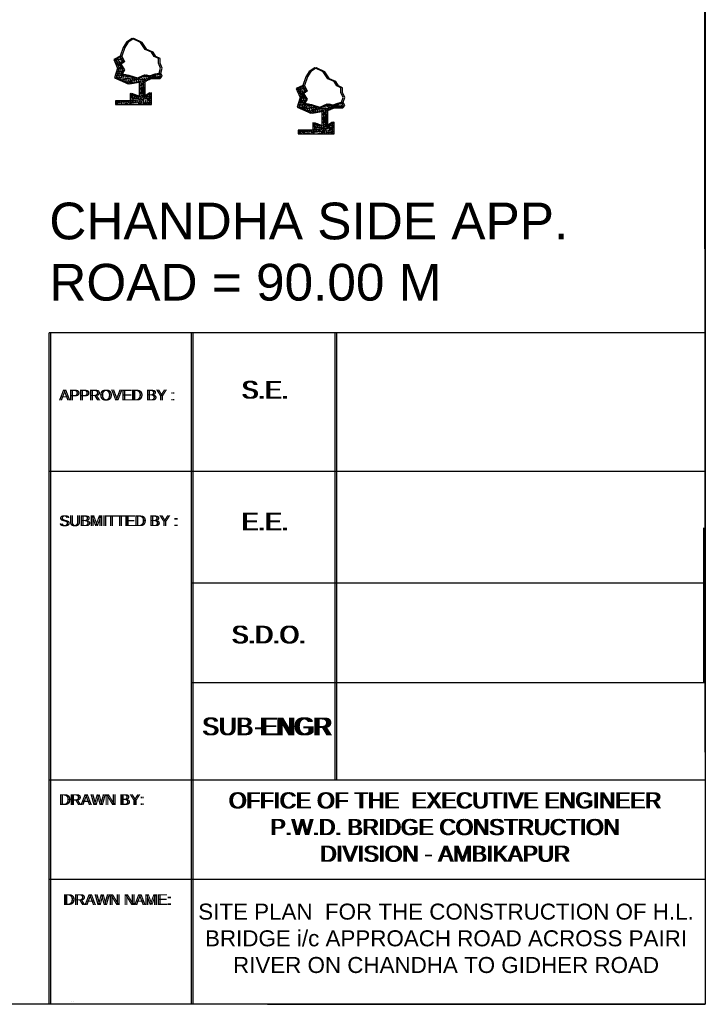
# Model space of a CAD drawing. Header units: inches. Extents: x -1841658761 to 3039153, y 1727 to 2165588347.
# Tile 23 of 41: x 10816 to 10903, y 4379 to 4504. Entities that reach past the tile are written whole.
import ezdxf

# ---------------------------------------------------------------- set-up
doc = ezdxf.new("R2010")
doc.units = ezdxf.units.IN
doc.header["$MEASUREMENT"] = 0
doc.styles.add('ARIAL', font='arial.ttf')
pattern_1 = [(50, (9906.60137, 4324.393), (0.5715667, -0.0500056), [0.05976563, -0.65742187]), (355, (9906.6014, 4324.393), (-0.11056747, 0.5994031), [0.0478125, -0.5259375]), (100.451444, (9906.649, 4324.38883), (0.46099924, 0.5493975), [0.05079297, -0.55872262]), (46.1842, (9906.6014, 4324.5524), (0.85045794, -0.1318982), [0.0896484, -0.9861328]), (96.63564, (9906.67224, 4324.5414), (0.74480874, 0.77625076), [0.0761895, -0.8380844]), (351.18416, (9906.6014, 4324.5524), (0.7448087, 0.77625076), [0.07171875, -0.78890625]), (21, (9906.68106, 4324.51253), (0.4756603, -0.32083693), [0.05976563, -0.65742187]), (326, (9906.68106, 4324.51253), (0.1938919, 0.57785394), [0.0478125, -0.5259375]), (71.451445, (9906.7207, 4324.4858), (0.6695522, 0.257017), [0.05079296, -0.55872262]), (37.5, (9906.60137, 4324.393), (0.009689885, 0.26527479), [0, -0.5195625, 0, -0.53390625, 0, -0.52792969]), (7.5, (9906.60137, 4324.393), (0.20963354, 0.31429683), [0, -0.30440625, 0, -0.507609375, 0, -0.20121094]), (327.5, (9906.42367, 4324.393), (0.425389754, -0.017973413), [0, -0.19921875, 0, -0.6215625, 0, -0.82476562]), (317.5, (9906.34398, 4324.393), (0.46472648, 0.07977116), [0, -0.25898437, 0, -0.41278125, 0, -0.58570312])]
pattern_2 = [(50, (9883.35753, 4328.1195), (0.5715667, -0.0500056), [0.05976563, -0.65742187]), (355, (9883.35753, 4328.1195), (-0.11056747, 0.5994031), [0.0478125, -0.5259375]), (100.451444, (9883.40516, 4328.1153), (0.46099924, 0.5493975), [0.05079297, -0.55872262]), (46.1842, (9883.3575, 4328.27886), (0.85045794, -0.1318982), [0.0896484, -0.9861328]), (96.63564, (9883.4284, 4328.2679), (0.74480874, 0.77625076), [0.0761895, -0.8380844]), (351.18416, (9883.3575, 4328.2789), (0.7448087, 0.77625076), [0.07171875, -0.78890625]), (21, (9883.4372, 4328.239), (0.4756603, -0.32083693), [0.05976563, -0.65742187]), (326, (9883.4372, 4328.239), (0.1938919, 0.57785394), [0.0478125, -0.5259375]), (71.451445, (9883.47686, 4328.2123), (0.6695522, 0.257017), [0.05079296, -0.55872262]), (37.5, (9883.35753, 4328.11948), (0.009689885, 0.26527479), [0, -0.5195625, 0, -0.53390625, 0, -0.52792969]), (7.5, (9883.35753, 4328.11948), (0.20963354, 0.31429683), [0, -0.30440625, 0, -0.507609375, 0, -0.20121094]), (327.5, (9883.17983, 4328.11948), (0.425389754, -0.017973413), [0, -0.19921875, 0, -0.6215625, 0, -0.82476562]), (317.5, (9883.10014, 4328.1195), (0.46472648, 0.07977116), [0, -0.25898437, 0, -0.41278125, 0, -0.58570312])]

msp = doc.modelspace()

# ---------------------------------------------------------------- hatches: boundary and pattern name
at = {"ltscale": 0.02}
h = msp.add_hatch(dxfattribs=at)
h.set_pattern_fill('AR-CONC', color=256, scale=0.079687)
h.set_pattern_definition([(50, (9883.14503, 4328.1195), (0.5715667, -0.0500056), [0.05976563, -0.65742187]), (355, (9883.14503, 4328.1195), (-0.11056747, 0.5994031), [0.0478125, -0.5259375]), (100.451444, (9883.19266, 4328.1153), (0.46099924, 0.5493975), [0.05079297, -0.55872262]), (46.1842, (9883.145, 4328.27886), (0.85045794, -0.1318982), [0.0896484, -0.9861328]), (96.63564, (9883.2159, 4328.2679), (0.74480874, 0.77625076), [0.0761895, -0.8380844]), (351.18416, (9883.145, 4328.2789), (0.7448087, 0.77625076), [0.07171875, -0.78890625]), (21, (9883.2247, 4328.239), (0.4756603, -0.32083693), [0.05976563, -0.65742187]), (326, (9883.2247, 4328.239), (0.1938919, 0.57785394), [0.0478125, -0.5259375]), (71.451445, (9883.26436, 4328.2123), (0.6695522, 0.257017), [0.05079296, -0.55872262]), (37.5, (9883.14503, 4328.11948), (0.009689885, 0.26527479), [0, -0.5195625, 0, -0.53390625, 0, -0.52792969]), (7.5, (9883.14503, 4328.11948), (0.20963354, 0.31429683), [0, -0.30440625, 0, -0.507609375, 0, -0.20121094]), (327.5, (9882.96733, 4328.11948), (0.425389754, -0.017973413), [0, -0.19921875, 0, -0.6215625, 0, -0.82476562]), (317.5, (9882.88764, 4328.1195), (0.46472648, 0.07977116), [0, -0.25898437, 0, -0.41278125, 0, -0.58570312])])
h.paths.add_polyline_path([(10828.69038, 4497.18027), (10828.96127, 4497.66772), (10828.5188, 4498.38084), (10828.97932, 4498.68775), (10828.63593, 4499.4017), (10827.80849, 4499.0111), (10828.29116, 4497.88525), (10827.92342, 4496.64451), (10829.67021, 4495.90926), (10831.04771, 4496.15686), (10831.04771, 4494.24486), (10829.92901, 4494.67776), (10829.92901, 4493.7398), (10828.05246, 4493.7398), (10828.05246, 4493.27083), (10832.41903, 4493.27083), (10832.41903, 4494.74992), (10831.58903, 4494.24486), (10831.58903, 4496.22901), (10832.42797, 4496.56771), (10833.5195, 4496.56771), (10833.77896, 4496.87604), (10833.57941, 4497.27501), (10833.10751, 4497.16236), (10832.36311, 4496.91733), (10831.7458, 4497.06253), (10830.73813, 4496.61785), (10829.53917, 4496.99071)])
h = msp.add_hatch(dxfattribs=at)
h.set_pattern_fill('AR-CONC', color=256, scale=0.079687)
h.set_pattern_definition(pattern_2)
h.paths.add_polyline_path([(10828.90288, 4497.18027), (10829.17377, 4497.66772), (10828.7313, 4498.38084), (10829.19182, 4498.68775), (10828.84843, 4499.4017), (10828.02099, 4499.0111), (10828.50366, 4497.88525), (10828.13592, 4496.64451), (10829.88271, 4495.90926), (10831.26021, 4496.15686), (10831.26021, 4494.24486), (10830.14151, 4494.67776), (10830.14151, 4493.7398), (10828.26496, 4493.7398), (10828.26496, 4493.27083), (10832.63153, 4493.27083), (10832.63153, 4494.74992), (10831.80153, 4494.24486), (10831.80153, 4496.22901), (10832.64047, 4496.56771), (10833.732, 4496.56771), (10833.99146, 4496.87604), (10833.79191, 4497.27501), (10833.32001, 4497.16236), (10832.57561, 4496.91733), (10831.9583, 4497.06253), (10830.95063, 4496.61785), (10829.75167, 4496.99071)])
h = msp.add_hatch(dxfattribs=at)
h.set_pattern_fill('AR-CONC', color=256, scale=0.079687)
h.set_pattern_definition(pattern_2)
h.paths.add_polyline_path([(10828.90288, 4497.18027), (10829.17377, 4497.66772), (10828.7313, 4498.38084), (10829.19182, 4498.68775), (10828.84843, 4499.4017), (10828.02099, 4499.0111), (10828.50366, 4497.88525), (10828.13592, 4496.64451), (10829.88271, 4495.90926), (10831.26021, 4496.15686), (10831.26021, 4494.24486), (10830.14151, 4494.67776), (10830.14151, 4493.7398), (10828.26496, 4493.7398), (10828.26496, 4493.27083), (10832.63153, 4493.27083), (10832.63153, 4494.74992), (10831.80153, 4494.24486), (10831.80153, 4496.22901), (10832.64047, 4496.56771), (10833.732, 4496.56771), (10833.99146, 4496.87604), (10833.79191, 4497.27501), (10833.32001, 4497.16236), (10832.57561, 4496.91733), (10831.9583, 4497.06253), (10830.95063, 4496.61785), (10829.75167, 4496.99071)])
h = msp.add_hatch(dxfattribs=at)
h.set_pattern_fill('AR-CONC', color=256, scale=0.079687)
h.set_pattern_definition([(50, (9906.38887, 4324.393), (0.5715667, -0.0500056), [0.05976563, -0.65742187]), (355, (9906.3889, 4324.393), (-0.11056747, 0.5994031), [0.0478125, -0.5259375]), (100.451444, (9906.4365, 4324.38883), (0.46099924, 0.5493975), [0.05079297, -0.55872262]), (46.1842, (9906.3889, 4324.5524), (0.85045794, -0.1318982), [0.0896484, -0.9861328]), (96.63564, (9906.45974, 4324.5414), (0.74480874, 0.77625076), [0.0761895, -0.8380844]), (351.18416, (9906.3889, 4324.5524), (0.7448087, 0.77625076), [0.07171875, -0.78890625]), (21, (9906.46856, 4324.51253), (0.4756603, -0.32083693), [0.05976563, -0.65742187]), (326, (9906.46856, 4324.51253), (0.1938919, 0.57785394), [0.0478125, -0.5259375]), (71.451445, (9906.5082, 4324.4858), (0.6695522, 0.257017), [0.05079296, -0.55872262]), (37.5, (9906.38887, 4324.393), (0.009689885, 0.26527479), [0, -0.5195625, 0, -0.53390625, 0, -0.52792969]), (7.5, (9906.38887, 4324.393), (0.20963354, 0.31429683), [0, -0.30440625, 0, -0.507609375, 0, -0.20121094]), (327.5, (9906.21117, 4324.393), (0.425389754, -0.017973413), [0, -0.19921875, 0, -0.6215625, 0, -0.82476562]), (317.5, (9906.13148, 4324.393), (0.46472648, 0.07977116), [0, -0.25898437, 0, -0.41278125, 0, -0.58570312])])
h.paths.add_polyline_path([(10851.93421, 4493.45378), (10852.20511, 4493.94123), (10851.76264, 4494.65435), (10852.22316, 4494.96127), (10851.87977, 4495.67522), (10851.05233, 4495.28461), (10851.535, 4494.15876), (10851.16726, 4492.91803), (10852.91405, 4492.18278), (10854.29155, 4492.43037), (10854.29155, 4490.51837), (10853.17285, 4490.95128), (10853.17285, 4490.01332), (10851.2963, 4490.01332), (10851.2963, 4489.54434), (10855.66287, 4489.54434), (10855.66287, 4491.02343), (10854.83287, 4490.51837), (10854.83287, 4492.50252), (10855.67181, 4492.84122), (10856.76333, 4492.84122), (10857.0228, 4493.14956), (10856.82325, 4493.54852), (10856.35135, 4493.43587), (10855.60695, 4493.19085), (10854.98963, 4493.33605), (10853.98197, 4492.89137), (10852.78301, 4493.26422)])
h = msp.add_hatch(dxfattribs=at)
h.set_pattern_fill('AR-CONC', color=256, scale=0.079687)
h.set_pattern_definition(pattern_1)
h.paths.add_polyline_path([(10852.14671, 4493.45378), (10852.41761, 4493.94123), (10851.97514, 4494.65435), (10852.43566, 4494.96127), (10852.09227, 4495.67522), (10851.26483, 4495.28461), (10851.7475, 4494.15876), (10851.37976, 4492.91803), (10853.12655, 4492.18278), (10854.50405, 4492.43037), (10854.50405, 4490.51837), (10853.38535, 4490.95128), (10853.38535, 4490.01332), (10851.5088, 4490.01332), (10851.5088, 4489.54434), (10855.87537, 4489.54434), (10855.87537, 4491.02343), (10855.04537, 4490.51837), (10855.04537, 4492.50252), (10855.88431, 4492.84122), (10856.97583, 4492.84122), (10857.2353, 4493.14956), (10857.03575, 4493.54852), (10856.56385, 4493.43587), (10855.81945, 4493.19085), (10855.20213, 4493.33605), (10854.19447, 4492.89137), (10852.99551, 4493.26422)])
h = msp.add_hatch(dxfattribs=at)
h.set_pattern_fill('AR-CONC', color=256, scale=0.079687)
h.set_pattern_definition(pattern_1)
h.paths.add_polyline_path([(10852.14671, 4493.45378), (10852.41761, 4493.94123), (10851.97514, 4494.65435), (10852.43566, 4494.96127), (10852.09227, 4495.67522), (10851.26483, 4495.28461), (10851.7475, 4494.15876), (10851.37976, 4492.91803), (10853.12655, 4492.18278), (10854.50405, 4492.43037), (10854.50405, 4490.51837), (10853.38535, 4490.95128), (10853.38535, 4490.01332), (10851.5088, 4490.01332), (10851.5088, 4489.54434), (10855.87537, 4489.54434), (10855.87537, 4491.02343), (10855.04537, 4490.51837), (10855.04537, 4492.50252), (10855.88431, 4492.84122), (10856.97583, 4492.84122), (10857.2353, 4493.14956), (10857.03575, 4493.54852), (10856.56385, 4493.43587), (10855.81945, 4493.19085), (10855.20213, 4493.33605), (10854.19447, 4492.89137), (10852.99551, 4493.26422)])

# ---------------------------------------------------------------- linework, layer by layer
for p, q in [((10902.89181, 4619.39741), (10903.10431, 4378.75709)), ((10903.10431, 4619.39741), (10903.10431, 4378.75709)), ((10903.10431, 4619.39741), (10903.10431, 4378.75709)), ((10829.44038, 4501.19387), (10829.02666, 4500.52755)), ((10829.65288, 4501.19387), (10829.23916, 4500.52755)), ((10829.65288, 4501.19387), (10829.23916, 4500.52755)), ((10830.15289, 4501.6534), (10829.44038, 4501.19387)), ((10830.36539, 4501.6534), (10829.65288, 4501.19387)), ((10830.36539, 4501.6534), (10829.65288, 4501.19387)), ((10831.23315, 4501.1709), (10830.15289, 4501.6534)), ((10831.44565, 4501.1709), (10830.36539, 4501.6534)), ((10831.44565, 4501.1709), (10830.36539, 4501.6534)), ((10831.80776, 4500.25183), (10831.23315, 4501.1709)), ((10832.02026, 4500.25183), (10831.44565, 4501.1709)), ((10832.02026, 4500.25183), (10831.44565, 4501.1709)), ((10829.02666, 4500.52755), (10828.63593, 4499.4017)), ((10829.23916, 4500.52755), (10828.84843, 4499.4017)), ((10829.23916, 4500.52755), (10828.84843, 4499.4017)), ((10832.61221, 4499.90719), (10831.80776, 4500.25183)), ((10832.82471, 4499.90719), (10832.02026, 4500.25183)), ((10832.82471, 4499.90719), (10832.02026, 4500.25183)), ((10832.98085, 4499.3896), (10832.61221, 4499.90719)), ((10833.19335, 4499.3896), (10832.82471, 4499.90719)), ((10833.19335, 4499.3896), (10832.82471, 4499.90719)), ((10828.63593, 4499.4017), (10827.80849, 4499.0111)), ((10827.80849, 4499.0111), (10828.29116, 4497.88525)), ((10828.84843, 4499.4017), (10828.02099, 4499.0111)), ((10828.84843, 4499.4017), (10828.02099, 4499.0111)), ((10828.02099, 4499.0111), (10828.50366, 4497.88525)), ((10828.02099, 4499.0111), (10828.50366, 4497.88525)), ((10828.97932, 4498.68775), (10828.5188, 4498.38084)), ((10828.5188, 4498.38084), (10828.96127, 4497.66772)), ((10828.63593, 4499.4017), (10828.97932, 4498.68775)), ((10829.19182, 4498.68775), (10828.7313, 4498.38084)), ((10829.19182, 4498.68775), (10828.7313, 4498.38084)), ((10828.7313, 4498.38084), (10829.17377, 4497.66772)), ((10828.7313, 4498.38084), (10829.17377, 4497.66772)), ((10828.84843, 4499.4017), (10829.19182, 4498.68775)), ((10828.84843, 4499.4017), (10829.19182, 4498.68775)), ((10833.49555, 4499.10234), (10832.98085, 4499.3896)), ((10833.70805, 4499.10234), (10833.19335, 4499.3896)), ((10833.70805, 4499.10234), (10833.19335, 4499.3896)), ((10833.49555, 4498.50823), (10833.49555, 4499.10234)), ((10833.77896, 4497.87345), (10833.49555, 4498.50823)), ((10833.70805, 4498.50823), (10833.70805, 4499.10234)), ((10833.70805, 4498.50823), (10833.70805, 4499.10234)), ((10833.99146, 4497.87345), (10833.70805, 4498.50823)), ((10833.99146, 4497.87345), (10833.70805, 4498.50823)), ((10828.29116, 4497.88525), (10827.92342, 4496.64451)), ((10828.50366, 4497.88525), (10828.13592, 4496.64451)), ((10828.50366, 4497.88525), (10828.13592, 4496.64451)), ((10828.96127, 4497.66772), (10828.69038, 4497.18027)), ((10828.69038, 4497.18027), (10829.53917, 4496.99071)), ((10829.17377, 4497.66772), (10828.90288, 4497.18027)), ((10829.17377, 4497.66772), (10828.90288, 4497.18027)), ((10828.90288, 4497.18027), (10829.75167, 4496.99071)), ((10828.90288, 4497.18027), (10829.75167, 4496.99071)), ((10832.36311, 4496.91733), (10833.10751, 4497.16236)), ((10832.57561, 4496.91733), (10833.32001, 4497.16236)), ((10832.57561, 4496.91733), (10833.32001, 4497.16236)), ((10833.10751, 4497.16236), (10833.57941, 4497.27501)), ((10833.32001, 4497.16236), (10833.79191, 4497.27501)), ((10833.32001, 4497.16236), (10833.79191, 4497.27501)), ((10833.57941, 4497.27501), (10833.77896, 4497.87345)), ((10833.77896, 4496.87604), (10833.57941, 4497.27501)), ((10833.79191, 4497.27501), (10833.99146, 4497.87345)), ((10833.79191, 4497.27501), (10833.99146, 4497.87345)), ((10833.99146, 4496.87604), (10833.79191, 4497.27501)), ((10833.99146, 4496.87604), (10833.79191, 4497.27501)), ((10852.68422, 4497.46738), (10852.2705, 4496.80107)), ((10852.89672, 4497.46738), (10852.483, 4496.80107)), ((10852.89672, 4497.46738), (10852.483, 4496.80107)), ((10853.39673, 4497.92692), (10852.68422, 4497.46738)), ((10853.60923, 4497.92692), (10852.89672, 4497.46738)), ((10853.60923, 4497.92692), (10852.89672, 4497.46738)), ((10854.47699, 4497.44441), (10853.39673, 4497.92692)), ((10854.68949, 4497.44441), (10853.60923, 4497.92692)), ((10854.68949, 4497.44441), (10853.60923, 4497.92692)), ((10855.05159, 4496.52534), (10854.47699, 4497.44441)), ((10855.26409, 4496.52534), (10854.68949, 4497.44441)), ((10855.26409, 4496.52534), (10854.68949, 4497.44441)), ((10827.92342, 4496.64451), (10829.67021, 4495.90926)), ((10828.13592, 4496.64451), (10829.88271, 4495.90926)), ((10828.13592, 4496.64451), (10829.88271, 4495.90926)), ((10829.53917, 4496.99071), (10830.73813, 4496.61785)), ((10829.67021, 4495.90926), (10831.04771, 4496.15686)), ((10829.75167, 4496.99071), (10830.95063, 4496.61785)), ((10829.75167, 4496.99071), (10830.95063, 4496.61785)), ((10829.88271, 4495.90926), (10831.26021, 4496.15686)), ((10829.88271, 4495.90926), (10831.26021, 4496.15686)), ((10830.73813, 4496.61785), (10831.7458, 4497.06253)), ((10830.95063, 4496.61785), (10831.9583, 4497.06253)), ((10830.95063, 4496.61785), (10831.9583, 4497.06253)), ((10831.04771, 4496.15686), (10831.04771, 4494.24486)), ((10831.26021, 4496.15686), (10831.26021, 4494.24486)), ((10831.26021, 4496.15686), (10831.26021, 4494.24486)), ((10831.58903, 4496.22901), (10832.42797, 4496.56771)), ((10831.58903, 4494.24486), (10831.58903, 4496.22901)), ((10831.7458, 4497.06253), (10832.36311, 4496.91733)), ((10831.80153, 4496.22901), (10832.64047, 4496.56771)), ((10831.80153, 4496.22901), (10832.64047, 4496.56771)), ((10831.80153, 4494.24486), (10831.80153, 4496.22901)), ((10831.80153, 4494.24486), (10831.80153, 4496.22901)), ((10831.9583, 4497.06253), (10832.57561, 4496.91733)), ((10831.9583, 4497.06253), (10832.57561, 4496.91733)), ((10832.42797, 4496.56771), (10833.5195, 4496.56771)), ((10832.64047, 4496.56771), (10833.732, 4496.56771)), ((10832.64047, 4496.56771), (10833.732, 4496.56771)), ((10833.5195, 4496.56771), (10833.77896, 4496.87604)), ((10833.732, 4496.56771), (10833.99146, 4496.87604)), ((10833.732, 4496.56771), (10833.99146, 4496.87604)), ((10852.2705, 4496.80107), (10851.87977, 4495.67522)), ((10852.483, 4496.80107), (10852.09227, 4495.67522)), ((10852.483, 4496.80107), (10852.09227, 4495.67522)), ((10855.85605, 4496.1807), (10855.05159, 4496.52534)), ((10856.06855, 4496.1807), (10855.26409, 4496.52534)), ((10856.06855, 4496.1807), (10855.26409, 4496.52534)), ((10856.22469, 4495.66312), (10855.85605, 4496.1807)), ((10856.43719, 4495.66312), (10856.06855, 4496.1807)), ((10856.43719, 4495.66312), (10856.06855, 4496.1807)), ((10831.04771, 4494.24486), (10829.92901, 4494.67776)), ((10829.92901, 4494.67776), (10829.92901, 4493.7398)), ((10831.26021, 4494.24486), (10830.14151, 4494.67776)), ((10830.14151, 4494.67776), (10830.14151, 4493.7398)), ((10831.26021, 4494.24486), (10830.14151, 4494.67776)), ((10830.14151, 4494.67776), (10830.14151, 4493.7398)), ((10832.41903, 4494.74992), (10831.58903, 4494.24486)), ((10832.63153, 4494.74992), (10831.80153, 4494.24486)), ((10832.63153, 4494.74992), (10831.80153, 4494.24486)), ((10832.41903, 4493.27083), (10832.41903, 4494.74992)), ((10832.63153, 4493.27083), (10832.63153, 4494.74992)), ((10832.63153, 4493.27083), (10832.63153, 4494.74992)), ((10851.87977, 4495.67522), (10851.05233, 4495.28461)), ((10851.05233, 4495.28461), (10851.535, 4494.15876)), ((10852.09227, 4495.67522), (10851.26483, 4495.28461)), ((10852.09227, 4495.67522), (10851.26483, 4495.28461)), ((10851.26483, 4495.28461), (10851.7475, 4494.15876)), ((10851.26483, 4495.28461), (10851.7475, 4494.15876)), ((10852.22316, 4494.96127), (10851.76264, 4494.65435)), ((10851.76264, 4494.65435), (10852.20511, 4493.94123)), ((10851.87977, 4495.67522), (10852.22316, 4494.96127)), ((10852.43566, 4494.96127), (10851.97514, 4494.65435)), ((10852.43566, 4494.96127), (10851.97514, 4494.65435)), ((10851.97514, 4494.65435), (10852.41761, 4493.94123)), ((10851.97514, 4494.65435), (10852.41761, 4493.94123)), ((10852.09227, 4495.67522), (10852.43566, 4494.96127)), ((10852.09227, 4495.67522), (10852.43566, 4494.96127)), ((10856.73939, 4495.37586), (10856.22469, 4495.66312)), ((10856.95189, 4495.37586), (10856.43719, 4495.66312)), ((10856.95189, 4495.37586), (10856.43719, 4495.66312)), ((10856.73939, 4494.78174), (10856.73939, 4495.37586)), ((10857.0228, 4494.14697), (10856.73939, 4494.78174)), ((10856.95189, 4494.78174), (10856.95189, 4495.37586)), ((10856.95189, 4494.78174), (10856.95189, 4495.37586)), ((10857.2353, 4494.14697), (10856.95189, 4494.78174)), ((10857.2353, 4494.14697), (10856.95189, 4494.78174)), ((10829.92901, 4493.7398), (10828.05246, 4493.7398)), ((10828.05246, 4493.7398), (10828.05246, 4493.27083)), ((10830.14151, 4493.7398), (10828.26496, 4493.7398)), ((10828.26496, 4493.7398), (10828.26496, 4493.27083)), ((10830.14151, 4493.7398), (10828.26496, 4493.7398)), ((10828.26496, 4493.7398), (10828.26496, 4493.27083)), ((10851.535, 4494.15876), (10851.16726, 4492.91803)), ((10851.7475, 4494.15876), (10851.37976, 4492.91803)), ((10851.7475, 4494.15876), (10851.37976, 4492.91803)), ((10852.20511, 4493.94123), (10851.93421, 4493.45378)), ((10851.93421, 4493.45378), (10852.78301, 4493.26422)), ((10852.41761, 4493.94123), (10852.14671, 4493.45378)), ((10852.41761, 4493.94123), (10852.14671, 4493.45378)), ((10852.14671, 4493.45378), (10852.99551, 4493.26422)), ((10852.14671, 4493.45378), (10852.99551, 4493.26422)), ((10855.60695, 4493.19085), (10856.35135, 4493.43587)), ((10855.81945, 4493.19085), (10856.56385, 4493.43587)), ((10855.81945, 4493.19085), (10856.56385, 4493.43587)), ((10856.35135, 4493.43587), (10856.82325, 4493.54852)), ((10856.56385, 4493.43587), (10857.03575, 4493.54852)), ((10856.56385, 4493.43587), (10857.03575, 4493.54852)), ((10856.82325, 4493.54852), (10857.0228, 4494.14697)), ((10857.0228, 4493.14956), (10856.82325, 4493.54852)), ((10857.03575, 4493.54852), (10857.2353, 4494.14697)), ((10857.03575, 4493.54852), (10857.2353, 4494.14697)), ((10857.2353, 4493.14956), (10857.03575, 4493.54852)), ((10857.2353, 4493.14956), (10857.03575, 4493.54852)), ((10828.05246, 4493.27083), (10832.41903, 4493.27083)), ((10828.26496, 4493.27083), (10832.63153, 4493.27083)), ((10828.26496, 4493.27083), (10832.63153, 4493.27083)), ((10851.16726, 4492.91803), (10852.91405, 4492.18278)), ((10851.37976, 4492.91803), (10853.12655, 4492.18278)), ((10851.37976, 4492.91803), (10853.12655, 4492.18278)), ((10852.78301, 4493.26422), (10853.98197, 4492.89137)), ((10852.91405, 4492.18278), (10854.29155, 4492.43037)), ((10852.99551, 4493.26422), (10854.19447, 4492.89137)), ((10852.99551, 4493.26422), (10854.19447, 4492.89137)), ((10853.12655, 4492.18278), (10854.50405, 4492.43037)), ((10853.12655, 4492.18278), (10854.50405, 4492.43037)), ((10853.98197, 4492.89137), (10854.98963, 4493.33605)), ((10854.19447, 4492.89137), (10855.20213, 4493.33605)), ((10854.19447, 4492.89137), (10855.20213, 4493.33605)), ((10854.29155, 4492.43037), (10854.29155, 4490.51837)), ((10854.50405, 4492.43037), (10854.50405, 4490.51837)), ((10854.50405, 4492.43037), (10854.50405, 4490.51837)), ((10854.83287, 4492.50252), (10855.67181, 4492.84122)), ((10854.83287, 4490.51837), (10854.83287, 4492.50252)), ((10854.98963, 4493.33605), (10855.60695, 4493.19085)), ((10855.04537, 4492.50252), (10855.88431, 4492.84122)), ((10855.04537, 4492.50252), (10855.88431, 4492.84122)), ((10855.04537, 4490.51837), (10855.04537, 4492.50252)), ((10855.04537, 4490.51837), (10855.04537, 4492.50252)), ((10855.20213, 4493.33605), (10855.81945, 4493.19085)), ((10855.20213, 4493.33605), (10855.81945, 4493.19085)), ((10855.67181, 4492.84122), (10856.76333, 4492.84122)), ((10855.88431, 4492.84122), (10856.97583, 4492.84122)), ((10855.88431, 4492.84122), (10856.97583, 4492.84122)), ((10856.76333, 4492.84122), (10857.0228, 4493.14956)), ((10856.97583, 4492.84122), (10857.2353, 4493.14956)), ((10856.97583, 4492.84122), (10857.2353, 4493.14956)), ((10854.29155, 4490.51837), (10853.17285, 4490.95128)), ((10853.17285, 4490.95128), (10853.17285, 4490.01332)), ((10854.50405, 4490.51837), (10853.38535, 4490.95128)), ((10853.38535, 4490.95128), (10853.38535, 4490.01332)), ((10854.50405, 4490.51837), (10853.38535, 4490.95128)), ((10853.38535, 4490.95128), (10853.38535, 4490.01332)), ((10855.66287, 4491.02343), (10854.83287, 4490.51837)), ((10855.87537, 4491.02343), (10855.04537, 4490.51837)), ((10855.87537, 4491.02343), (10855.04537, 4490.51837)), ((10855.66287, 4489.54434), (10855.66287, 4491.02343)), ((10855.87537, 4489.54434), (10855.87537, 4491.02343)), ((10855.87537, 4489.54434), (10855.87537, 4491.02343)), ((10853.17285, 4490.01332), (10851.2963, 4490.01332)), ((10851.2963, 4490.01332), (10851.2963, 4489.54434)), ((10853.38535, 4490.01332), (10851.5088, 4490.01332)), ((10851.5088, 4490.01332), (10851.5088, 4489.54434)), ((10853.38535, 4490.01332), (10851.5088, 4490.01332)), ((10851.5088, 4490.01332), (10851.5088, 4489.54434)), ((10851.2963, 4489.54434), (10855.66287, 4489.54434)), ((10851.5088, 4489.54434), (10855.87537, 4489.54434)), ((10851.5088, 4489.54434), (10855.87537, 4489.54434)), ((10819.61691, 4378.75709), (10819.61691, 4464.2157)), ((10819.82941, 4378.75709), (10819.82941, 4464.2157)), ((10819.82941, 4378.75709), (10819.82941, 4464.2157)), ((10837.72241, 4378.75709), (10837.72241, 4464.2157)), ((10837.93491, 4378.75709), (10837.93491, 4464.2157)), ((10837.93491, 4378.75709), (10837.93491, 4464.2157)), ((10856.0068, 4407.33464), (10856.0068, 4464.2157)), ((10856.2193, 4407.33464), (10856.2193, 4464.2157)), ((10856.2193, 4407.33464), (10856.2193, 4464.2157)), ((10902.89181, 4439.39594), (10902.89181, 4419.67522)), ((10903.10431, 4439.39594), (10903.10431, 4419.67522)), ((10903.10431, 4439.39594), (10903.10431, 4419.67522)), ((10819.61691, 4407.33464), (10902.89181, 4407.33464)), ((10819.82941, 4407.33464), (10903.10431, 4407.33464)), ((10819.82941, 4407.33464), (10903.10431, 4407.33464)), ((10902.89181, 4378.75709), (10546.34989, 4378.75709)), ((10903.10431, 4378.75709), (10546.56239, 4378.75709)), ((10903.10431, 4378.75709), (10546.56239, 4378.75709))]:
    msp.add_line(p, q, dxfattribs=at)
at = {"color": 0}
for p, q in [((10902.89181, 4464.2157), (10819.61691, 4464.2157)), ((10903.10431, 4464.2157), (10819.82941, 4464.2157)), ((10903.10431, 4464.2157), (10819.82941, 4464.2157)), ((10902.89181, 4446.57612), (10819.61691, 4446.57612)), ((10903.10431, 4446.57612), (10819.82941, 4446.57612)), ((10903.10431, 4446.57612), (10819.82941, 4446.57612)), ((10902.89181, 4432.35391), (10837.72241, 4432.35391)), ((10903.10431, 4432.35391), (10837.93491, 4432.35391)), ((10903.10431, 4432.35391), (10837.93491, 4432.35391)), ((10902.89181, 4419.67522), (10837.72241, 4419.67522)), ((10903.10431, 4419.67522), (10837.93491, 4419.67522)), ((10903.10431, 4419.67522), (10837.93491, 4419.67522)), ((10902.89181, 4394.65207), (10819.61691, 4394.65207)), ((10903.10431, 4394.65207), (10819.82941, 4394.65207)), ((10903.10431, 4394.65207), (10819.82941, 4394.65207)), ((10847.37521, 4378.75709), (10902.89181, 4378.75709)), ((10847.58771, 4378.75709), (10903.10431, 4378.75709)), ((10847.58771, 4378.75709), (10903.10431, 4378.75709))]:
    msp.add_line(p, q, dxfattribs=at)

# ---------------------------------------------------------------- texts
at = {"ltscale": 5, "insert": (10819.61845, 4480.78103), "char_height": 4.675, "width": 67.6095683, "attachment_point": 1}
msp.add_mtext('{\\fArial|b0|i0|c0|p34;CHANDHA SIDE APP. ROAD = 90.00 M}', dxfattribs=at)
at = {"color": 0, "style": 'ARIAL'}
for s, insert, char_height, width, attachment_point in [('S.E.', (10844.02488, 4458.08435), 2.241211, 16.3757801, 1), ('S.E.', (10844.23738, 4458.08435), 2.241211, 16.3757801, 1), ('S.E.', (10844.23738, 4458.08435), 2.241211, 16.3757801, 1), ('APPROVED BY :', (10820.82993, 4456.96452), 1.3579124, 16.3757801, 1), ('APPROVED BY :', (10821.04243, 4456.96452), 1.3579124, 16.3757801, 1), ('APPROVED BY :', (10821.04243, 4456.96452), 1.3579124, 16.3757801, 1), ('SUBMITTED BY :', (10820.82993, 4440.9685), 1.3579124, 16.3757801, 1), ('SUBMITTED BY :', (10821.04243, 4440.9685), 1.3579124, 16.3757801, 1), ('SUBMITTED BY :', (10821.04243, 4440.9685), 1.3579124, 16.3757801, 1), ('E.E.', (10844.02488, 4441.32534), 2.241211, 16.3757801, 1), ('E.E.', (10844.23738, 4441.32534), 2.241211, 16.3757801, 1), ('E.E.', (10844.23738, 4441.32534), 2.241211, 16.3757801, 1), ('S.D.O.', (10842.7625, 4426.92934), 2.241211, 16.3757801, 1), ('S.D.O.', (10842.975, 4426.92934), 2.241211, 16.3757801, 1), ('S.D.O.', (10842.975, 4426.92934), 2.241211, 16.3757801, 1), ('SUB ENGR', (10839.00415, 4415.24563), 2.241211, 16.3757801, 1), ('SUB ENGR', (10839.21665, 4415.24563), 2.241211, 16.3757801, 1), ('SUB-ENGR', (10839.21665, 4415.24563), 2.241211, 16.3757801, 1), ('OFFICE OF THE  EXECUTIVE ENGINEER\\PP.W.D. BRIDGE CONSTRUCTION \\PDIVISION - AMBIKAPUR', (10869.89526, 4405.72805), 2.0368603, 66.2006217, 2), ('OFFICE OF THE  EXECUTIVE ENGINEER\\PP.W.D. BRIDGE CONSTRUCTION \\PDIVISION - AMBIKAPUR', (10870.10776, 4405.72805), 2.0368603, 66.2006217, 2), ('OFFICE OF THE  EXECUTIVE ENGINEER\\PP.W.D. BRIDGE CONSTRUCTION \\PDIVISION - AMBIKAPUR', (10870.10776, 4405.72805), 2.0368603, 66.2006217, 2), ('DRAWN BY:', (10820.82993, 4405.48328), 1.357912, 16.3757801, 1), ('DRAWN BY:', (10821.04243, 4405.48328), 1.357912, 16.3757801, 1), ('DRAWN BY:', (10821.04243, 4405.48328), 1.357912, 16.3757801, 1), ('DRAWN NAME:', (10821.34774, 4392.7659), 1.3579124, 16.3757801, 1), ('DRAWN NAME:', (10821.56024, 4392.7659), 1.3579124, 16.3757801, 1), ('DRAWN NAME:', (10821.56024, 4392.7659), 1.3579124, 16.3757801, 1), ('{\\C256;SITE PLAN } FOR THE {\\C256;CONSTRUCTION OF H.L. BRIDGE i/c APPROACH ROAD ACROSS PAIRI RIVER ON CHANDHA TO GIDHER ROAD}', (10870.10776, 4391.57073), 2.03686031, 64.5363012, 2)]:
    msp.add_mtext(s, dxfattribs=dict(at, insert=insert, char_height=char_height, width=width, attachment_point=attachment_point))
at = {"color": 0, "char_height": 0.00202885, "width": 0.1288935, "attachment_point": 1}
for insert in [(10822.44471, 4379.0717), (10822.65721, 4379.0717), (10822.65721, 4379.0717)]:
    msp.add_mtext("{\\fArial|b1|i0|c0|p34;\\LNOTES \\fArial|b0|i0|c0|p34;:\\P\\P}1. TYPE OF BRIDGE ^I^I^I^IHIGH LEVEL  BRIDGE  \\P2. LENGTH OF BRIDGE^I^I^I^I207.00 M( 9 SPANS OF 23.00M EACH + EXP. JT.) \\P3. OVERALL WIDTH  ^I^I^I^I8.40 M\\P4. CLEAR ROADWAY (CARRIAGE WAY)^I7.50 M\\P5. FORMATION LEVEL      ^I^I^IR.L.107.895 M\\P6. H.F.L.^I^I^I^I    ^I^IR.L.103.820 M\\P7.LOWEST BED LEVEL      ^I^I^IR.L. 95.895 M \\P8.L.W.L.                                ^I^I^IR.L. 96.525 M\\P9. SOFFIT LEVEL                 ^I^I^IR.L.105.620\\P10. TYPE OF FOUNDATION  ^I^I^IOPEN FOUNDATION\\P11. FOUNDATION LEVEL       ^I^I^IABUTMENT A1-RL.94.510 & A2 RL.93.170\\P^I^I^I^I          ^I^I^IPIER P1,P2&P3 R.L.91.645M  \\P^I^I^I^I                              PIER P4,P5,P6,& P7 R.L.90.945 M                                                                                                                                                               \\P^I^I^I^I^I^I^IPIER P8 R.L.92.820 M.                                                                \\P12. TYPE OF ABUTMENT                     ^IR.C.C. BOX TYPE \\P13. TYPE OF SUBSTRUCTURE           ^IPIER-R.C.C. SOLID CIRCULAR ABT.-R.C.C. BOX TYPE                                                                \\P14. TYPE OF SUPER STRUCTURE     ^IR.C.C.BOX GIRDER \\P15. DESIGN DISCHARGE^I^I ^I4946.48  CUMEC\\P16. DESIGN VELOCITY^I^I       ^I ^I4.01  M/SEC.\\P17. CATCHMENT AREA^I^I        ^I^I1995.50 Sq/KM.\\P18.SCOUR DEPTH                                  ^IAT ABT. -ROCK LEVEL OR INEROADIBLE STRATA.  \\P                                                                 ^IAT PIER -ROCK LEVEL OR INEROADIBLE STRATA.  \\P19.S.B.C. OF ROCK                                ^I40 T/SQM\\P20. I.RC.CLASS 70R LOADING FOR SINGLE LANE OR IRC CLASS 'A' LOADING FOR TWO\\P     LANE WHICHEVER  PRODUCES  SEVEAR EFFECT.\\P21. RAILING -RCC RAILING AS PER MORT&H &STD DRG NO SD/201.\\P22. WEARING COAT ,KERB, DRAINAGE SPOUT AS PER MORT&H STD. DRG.\\P23. EXPANSION JOINT -      ^I^I^ISTRIP SEAL EXPANSION JOINT.\\P24.GRADE OF CONCRETE ^I^I^IABUTMENT ^I^IRCC M-30.\\P                                                ^I^I^IPIER ^I^I^I^IRCC M-30\\P                                               ^I^I^ISUPER STRUCTURE ^IRCC M-30.\\P25.TYPE OF BEARING - ELASTOMERIC NEOPRENE BEARING. \\P26. ALL DIMENTIONS ARE IN MM UNLESS NOTED. \\P27. APPROACH SLAB - AS PER APPROVED STRUCTURAL  DRAWING.                                                                                 ", dxfattribs=dict(at, insert=insert))

doc.saveas('drawing.dxf')
